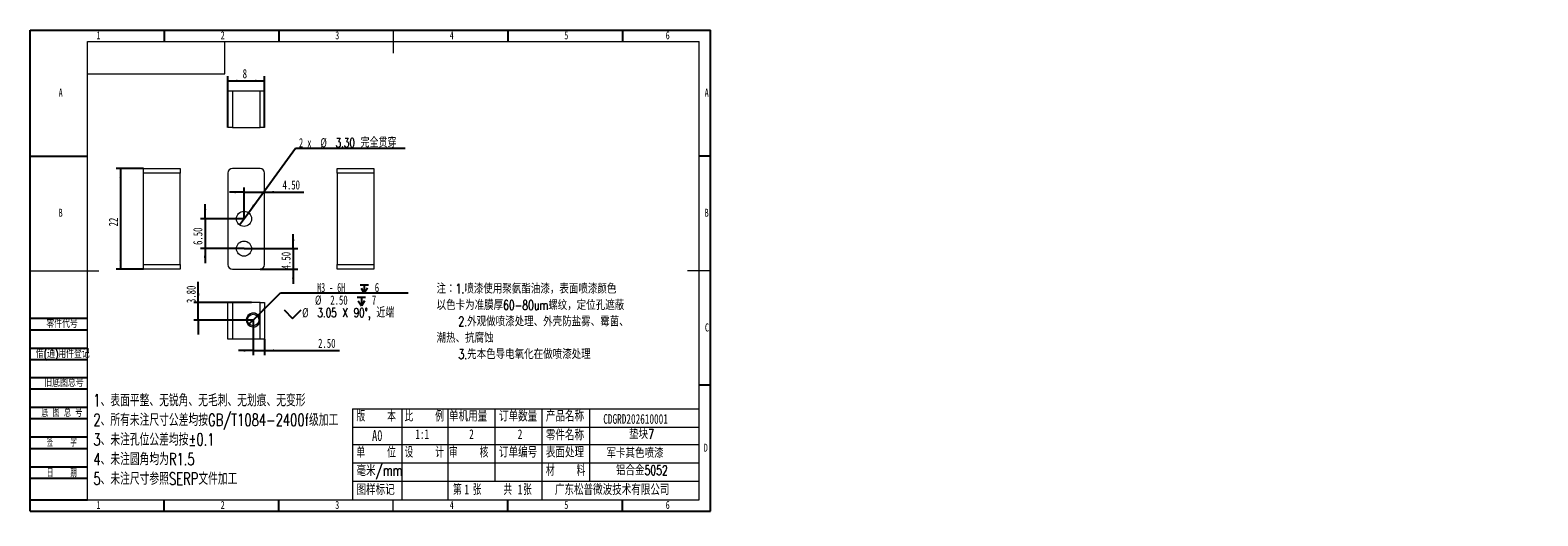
# Model space of a CAD drawing. Header units: millimetres. Extents: x 0 to 658, y -2 to 210.
import ezdxf

# ---------------------------------------------------------------- set-up
doc = ezdxf.new("R2010")
doc.units = ezdxf.units.MM
doc.layers.add('图框', color=7, linetype='Continuous')
doc.layers.add('粗实线层', color=7, linetype='Continuous', lineweight=15)
doc.styles.add('SLDTEXTSTYLE0', font='TXT', dxfattribs={"width": 0.7})
doc.styles.add('SLDTEXTSTYLE1', font='TXT', dxfattribs={"width": 0.7, "bigfont": 'bigfont'})
doc.styles.add('SLDTEXTSTYLE2', font='TXT', dxfattribs={"width": 0.614286, "bigfont": 'bigfont'})
doc.styles.add('SLDTEXTSTYLE3', font='TXT', dxfattribs={"width": 0.566667, "bigfont": 'bigfont'})
doc.styles.add('SLDTEXTSTYLE4', font='TXT', dxfattribs={"width": 0.633333})
doc.styles.add('SLDTEXTSTYLE5', font='TXT', dxfattribs={"width": 0.642857})
doc.dimstyles.new('SLDDIMSTYLE0', dxfattribs={"dimtxt": 4, "dimasz": 4.08, "dimexe": 0, "dimexo": 0.0625, "dimgap": 1, "dimtad": 0, "dimtih": 1, "dimtoh": 1, "dimlfac": 0.5, "dimrnd": 1e-09, "dimzin": 4, "dimdsep": 46, "dimtxsty": 'SLDTEXTSTYLE0', "dimblk1": 'NONE', "dimsah": 1, "dimcen": 0, "dimadec": 0, "dimazin": 1, "dimtfac": 1, "dimtmove": 0, "dimatfit": 3, "dimldrblk": 'NONE', "dimfxl": 0, "dimfrac": 2, "dimtolj": 1, "dimtzin": 12, "dimarcsym": 0})
doc.dimstyles.new('SLDDIMSTYLE1', dxfattribs={"dimtxt": 4, "dimasz": 4.08, "dimexe": 0, "dimexo": 0.0625, "dimgap": 1, "dimtad": 2, "dimlfac": 0.5, "dimrnd": 1e-09, "dimzin": 4, "dimdsep": 46, "dimtxsty": 'SLDTEXTSTYLE0', "dimsah": 1, "dimcen": 0.09, "dimadec": 0, "dimazin": 1, "dimtfac": 1, "dimtmove": 0, "dimatfit": 0, "dimfxl": 0, "dimfrac": 2, "dimtolj": 1, "dimtzin": 12, "dimarcsym": 0})
doc.dimstyles.new('SLDDIMSTYLE2', dxfattribs={"dimtxt": 4, "dimasz": 4.08, "dimexe": 0, "dimexo": 0.0625, "dimgap": 1, "dimtad": 2, "dimlfac": 0.5, "dimrnd": 1e-09, "dimzin": 12, "dimdsep": 46, "dimtxsty": 'SLDTEXTSTYLE0', "dimsah": 1, "dimcen": 0.09, "dimadec": 0, "dimazin": 3, "dimtfac": 1, "dimtofl": 0, "dimtmove": 0, "dimatfit": 3, "dimfxl": 0, "dimfrac": 2, "dimtolj": 1, "dimtzin": 12, "dimarcsym": 0})
doc.dimstyles.new('SLDDIMSTYLE3', dxfattribs={"dimtxt": 4, "dimasz": 4.08, "dimexe": 0, "dimexo": 0.0625, "dimgap": 1, "dimtad": 0, "dimtih": 1, "dimtoh": 1, "dimdec": 6, "dimlfac": 0.5, "dimrnd": 1e-09, "dimzin": 12, "dimdsep": 46, "dimtxsty": 'SLDTEXTSTYLE0', "dimblk1": 'NONE', "dimsah": 1, "dimcen": 0, "dimadec": 0, "dimazin": 3, "dimtfac": 1, "dimtmove": 0, "dimatfit": 3, "dimldrblk": 'NONE', "dimfxl": 0, "dimfrac": 2, "dimtolj": 1, "dimtzin": 12, "dimarcsym": 0})

# ---------------------------------------------------------------- blocks, each defined once
blk = doc.blocks.new('SW_NOTE_0')
at = {"layer": '图框', "color": 0, "attachment_point": 1, "style": 'SLDTEXTSTYLE1'}
for s, insert, char_height in [('\\M+1928D\\M+181461.喷\\M+18EBD\\M+18E67\\M+19770\\M+1E3DA氨酯\\M+196FB\\M+18EBD\\M+18143\\M+1955C\\M+196CA喷\\M+18EBD颜\\M+19046', (0, 5.46), 4.23333), ('\\M+188C8\\M+19046卡为\\M+18F79\\M+1968C\\M+18CFA60-80um\\M+19786纹\\M+18143\\M+192E8\\M+188CA\\M+18D45\\M+18ED5\\M+195C1', (0, -1.69), 4.23333), ('2.\\M+18A4F观\\M+198F4喷\\M+18EBD处\\M+1979D\\M+18141\\M+18A4F壳\\M+19668盐雾\\M+18141霉\\M+18BDB\\M+18141', (9.53, -8.83), 4.2333), ('\\M+192AA热\\M+18141\\M+18D52\\M+19585蚀', (0, -15.98), 4.2333), ('3.\\M+190E6\\M+1967B\\M+19046导电氧\\M+189BB\\M+18DDD\\M+198F4喷\\M+18EBD处\\M+1979D', (9.53, -23.12), 4.2333)]:
    blk.add_mtext(s, dxfattribs=dict(at, insert=insert, char_height=char_height))
blk = doc.blocks.new('SW_NOTE_1')
at = {"layer": '图框', "color": 0, "attachment_point": 1, "style": 'SLDTEXTSTYLE1'}
for s, insert, char_height in [('1\\M+18141\\M+1955C\\M+196CA\\M+195BD\\M+190AE\\M+18141\\M+19DD9锐\\M+18A70\\M+18141\\M+19DD9\\M+196D1\\M+18E68\\M+18141\\M+19DD9划\\M+18DAD\\M+18141\\M+19DD9变\\M+18C60', (0, 6.82), 5.29167), ('2\\M+18141\\M+18F8A\\M+1974C\\M+196A2\\M+1928D\\M+18EDA\\M+190A1\\M+18CF6\\M+18DB7\\M+18BCF\\M+188C2GB/T1084-2400f级\\M+189C1\\M+18D48', (0, -1.73), 5.29167), ('3\\M+18141\\M+196A2\\M+1928D\\M+18D45\\M+188CA\\M+18CF6\\M+18DB7\\M+18BCF\\M+188C2\\M+1817D0.1', (0, -10.29), 5.2917), ('4\\M+18141\\M+196A2\\M+1928D圆\\M+18A70\\M+18BCF为R1.5', (0, -18.85), 5.2917), ('5\\M+18141\\M+196A2\\M+1928D\\M+18EDA\\M+190A1\\M+18E51\\M+18FC6SERP\\M+195B6\\M+18C8F\\M+189C1\\M+18D48', (0, -27.4), 5.2917)]:
    blk.add_mtext(s, dxfattribs=dict(at, insert=insert, char_height=char_height))
blk = doc.blocks.new('_D')
at = {"layer": '图框'}
for p, q in [((95.29, 130.32), (115.77, 158.54)), ((115.77, 158.54), (163.68, 158.54)), ((91.41, 124.97), (95.29, 130.32))]:
    blk.add_line(p, q, dxfattribs=at)
blk.add_solid([(95.29, 130.32), (98.09, 133.32), (97.27, 133.92)], dxfattribs=at)
at = {"layer": '图框', "char_height": 4, "attachment_point": 1}
for s, insert, style in [('2 x', (117.36, 162.85), 'SLDTEXTSTYLE4'), ('%%c', (126.67, 162.85), 'SLDTEXTSTYLE0'), ('3.30 \\M+18AAE\\M+19153贯\\M+190FA', (133.34, 162.85), 'SLDTEXTSTYLE1')]:
    blk.add_mtext(s, dxfattribs=dict(at, insert=insert, style=style))
blk = doc.blocks.new('_NONE')
blk = doc.blocks.new('_D_1')
at = {"layer": '图框'}
for p, q in [((76.35, 127.64), (76.35, 133.99)), ((93.35, 127.64), (74.35, 127.64)), ((76.35, 127.64), (76.35, 114.64)), ((93.35, 114.64), (74.35, 114.64)), ((76.35, 114.64), (76.35, 108.29))]:
    blk.add_line(p, q, dxfattribs=at)
for points in [[(76.35, 127.64), (76.86, 131.72), (75.84, 131.72)], [(76.35, 114.64), (75.84, 110.56), (76.86, 110.56)]]:
    blk.add_solid(points, dxfattribs=at)
at = {"layer": '图框', "insert": (71.19, 116.24), "char_height": 4, "attachment_point": 1, "rotation": 90, "style": 'SLDTEXTSTYLE0'}
blk.add_mtext('6.50', dxfattribs=at)
blk = doc.blocks.new('_D_2')
at = {"layer": '图框'}
for p, q in [((93.35, 139.31), (87, 139.31)), ((93.35, 127.64), (93.35, 141.31)), ((93.35, 139.31), (102.35, 139.31)), ((102.35, 139.31), (119.48, 139.31))]:
    blk.add_line(p, q, dxfattribs=at)
for points in [[(93.35, 139.31), (89.27, 139.81), (89.27, 138.8)], [(102.35, 139.31), (106.43, 138.8), (106.43, 139.81)]]:
    blk.add_solid(points, dxfattribs=at)
at = {"layer": '图框', "insert": (110.17, 144.46), "char_height": 4, "attachment_point": 1, "style": 'SLDTEXTSTYLE0'}
blk.add_mtext('4.50', dxfattribs=at)
blk = doc.blocks.new('_D_3')
at = {"layer": '图框'}
for p, q in [((114.83, 114.64), (114.83, 120.99)), ((93.35, 114.64), (116.83, 114.64)), ((114.83, 114.64), (114.83, 105.64)), ((100.35, 105.64), (116.83, 105.64)), ((114.83, 105.64), (114.83, 99.29))]:
    blk.add_line(p, q, dxfattribs=at)
for points in [[(114.83, 114.64), (115.34, 118.72), (114.32, 118.72)], [(114.83, 105.64), (114.32, 101.56), (115.34, 101.56)]]:
    blk.add_solid(points, dxfattribs=at)
at = {"layer": '图框', "insert": (109.67, 105.6), "char_height": 4, "attachment_point": 1, "rotation": 90, "style": 'SLDTEXTSTYLE0'}
blk.add_mtext('4.50', dxfattribs=at)
blk = doc.blocks.new('_D_4')
at = {"layer": '图框'}
for p, q in [((86.35, 167.45), (86.35, 189.86)), ((86.35, 187.86), (102.35, 187.86)), ((102.35, 167.45), (102.35, 189.86))]:
    blk.add_line(p, q, dxfattribs=at)
for points in [[(86.35, 187.86), (90.43, 187.35), (90.43, 188.37)], [(102.35, 187.86), (98.27, 188.37), (98.27, 187.35)]]:
    blk.add_solid(points, dxfattribs=at)
at = {"layer": '图框', "insert": (92.77, 193.01), "char_height": 4, "attachment_point": 1, "style": 'SLDTEXTSTYLE0'}
blk.add_mtext('8', dxfattribs=at)
blk = doc.blocks.new('_D_5')
at = {"layer": '图框'}
for p, q in [((49.48, 149.64), (37.48, 149.64)), ((39.48, 149.64), (39.48, 105.64)), ((49.48, 105.64), (37.48, 105.64))]:
    blk.add_line(p, q, dxfattribs=at)
for points in [[(39.48, 149.64), (38.98, 145.56), (39.99, 145.56)], [(39.48, 105.64), (39.99, 109.72), (38.98, 109.72)]]:
    blk.add_solid(points, dxfattribs=at)
at = {"layer": '图框', "insert": (34.33, 124.33), "char_height": 4, "attachment_point": 1, "rotation": 90, "style": 'SLDTEXTSTYLE0'}
blk.add_mtext('22', dxfattribs=at)
blk = doc.blocks.new('SW_SYMBOL_HOLE_DEPTH')
at = {"layer": '图框', "color": 0}
for p, q in [((0, 875), (800, 875)), ((100, 555), (400, 75)), ((400, 875), (400, 75)), ((700, 555), (400, 75))]:
    blk.add_line(p, q, dxfattribs=at)
blk = doc.blocks.new('SW_SYMBOL_HOLE_SINK')
at = {"layer": '图框', "color": 0}
for p, q in [((0, 875), (800, 75)), ((800, 75), (1600, 875))]:
    blk.add_line(p, q, dxfattribs=at)
blk = doc.blocks.new('_D_6')
at = {"layer": '图框'}
for p, q in [((99.51, 85.64), (109.23, 95.35)), ((109.23, 95.35), (165.06, 95.35)), ((95.19, 81.33), (99.51, 85.64))]:
    blk.add_line(p, q, dxfattribs=at)
blk.add_solid([(99.51, 85.64), (102.75, 88.16), (102.04, 88.88)], dxfattribs=at)
at = {"layer": '图框', "xscale": 0.004654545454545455, "yscale": 0.004654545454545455, "zscale": 0.004654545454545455}
for name, p in [('SW_SYMBOL_HOLE_DEPTH', (143.99, 94.83)), ('SW_SYMBOL_HOLE_DEPTH', (142.71, 89.33)), ('SW_SYMBOL_HOLE_SINK', (110.82, 83.83))]:
    blk.add_blockref(name, p, dxfattribs=at)
at = {"layer": '图框', "char_height": 4, "attachment_point": 1}
for s, insert, style in [('M3 - 6H', (125.29, 99.66), 'SLDTEXTSTYLE5'), ('6', (150.43, 99.66), 'SLDTEXTSTYLE0'), ('%%c', (124.32, 94.16), 'SLDTEXTSTYLE0'), ('2.50', (130.99, 94.16), 'SLDTEXTSTYLE0'), ('7', (149.15, 94.16), 'SLDTEXTSTYLE0'), ('%%c', (118.73, 88.66), 'SLDTEXTSTYLE0'), ('3.05 X 90\\M+1818B, \\M+18BDF\\M+1925B', (125.41, 88.66), 'SLDTEXTSTYLE1')]:
    blk.add_mtext(s, dxfattribs=dict(at, insert=insert, style=style))
blk = doc.blocks.new('_D_7')
at = {"layer": '图框'}
for p, q in [((97.35, 83.48), (97.35, 68.16)), ((102.35, 75.08), (102.35, 68.16)), ((97.35, 70.16), (91, 70.16)), ((97.35, 70.16), (102.35, 70.16)), ((102.35, 70.16), (135, 70.16))]:
    blk.add_line(p, q, dxfattribs=at)
for points in [[(97.35, 70.16), (93.27, 70.67), (93.27, 69.65)], [(102.35, 70.16), (106.43, 69.65), (106.43, 70.67)]]:
    blk.add_solid(points, dxfattribs=at)
at = {"layer": '图框', "insert": (125.69, 75.32), "char_height": 4, "attachment_point": 1, "style": 'SLDTEXTSTYLE0'}
blk.add_mtext('2.50', dxfattribs=at)
blk = doc.blocks.new('_D_8')
at = {"layer": '图框'}
for p, q in [((73.4, 91.08), (73.4, 100.2)), ((96.65, 91.08), (71.4, 91.08)), ((73.4, 83.48), (73.4, 91.08)), ((97.35, 83.48), (71.4, 83.48)), ((73.4, 83.48), (73.4, 77.13))]:
    blk.add_line(p, q, dxfattribs=at)
for points in [[(73.4, 91.08), (73.91, 95.16), (72.9, 95.16)], [(73.4, 83.48), (72.9, 79.4), (73.91, 79.4)]]:
    blk.add_solid(points, dxfattribs=at)
at = {"layer": '图框', "insert": (68.25, 90.88), "char_height": 4, "attachment_point": 1, "rotation": 90, "style": 'SLDTEXTSTYLE0'}
blk.add_mtext('3.80', dxfattribs=at)

msp = doc.modelspace()

# ---------------------------------------------------------------- linework, layer by layer
at = {"color": 7, "linetype": 'Continuous', "lineweight": 15}
for p, q in [((86.3489287, 167.4507514), (86.3489287, 183.4507522)), ((86.3489287, 183.4507522), (88.3489328, 183.4507522)), ((88.3489328, 183.4507522), (88.3489328, 167.4507514)), ((88.3489328, 183.4507522), (100.3489273, 183.4507522)), ((100.3489273, 167.4507514), (100.3489273, 183.4507522)), ((100.3489273, 183.4507522), (102.3489313, 183.4507522)), ((102.3489313, 183.4507522), (102.3489313, 167.4507514)), ((88.3489328, 167.4507514), (86.3489287, 167.4507514)), ((88.3489328, 167.4507514), (100.3489273, 167.4507514)), ((102.3489313, 167.4507514), (100.3489273, 167.4507514)), ((49.4844058, 149.6449436), (57.3344064, 149.6449436)), ((49.4844058, 147.6449395), (49.4844058, 149.6449436)), ((49.4844058, 107.6449404), (49.4844058, 147.6449395)), ((65.4844065, 147.6449395), (49.4844058, 147.6449395)), ((58.4344064, 149.6449436), (65.4844065, 149.6449436)), ((65.4844065, 149.6449436), (65.4844065, 147.6449395)), ((65.4844065, 107.6449404), (65.4844065, 147.6449395)), ((86.3489287, 147.6449395), (86.3489287, 107.6449404)), ((100.3489273, 149.6449436), (88.3489328, 149.6449436)), ((102.3489313, 107.6449404), (102.3489313, 147.6449395)), ((133.9995542, 147.6449395), (133.9995542, 149.6449436)), ((133.9995542, 149.6449436), (149.9995549, 149.6449436)), ((133.9995542, 147.6449395), (133.9995542, 107.6449404)), ((149.9995549, 147.6449395), (133.9995542, 147.6449395)), ((149.9995549, 149.6449436), (149.9995549, 147.6449395)), ((149.9995549, 147.6449395), (149.9995549, 107.6449404)), ((49.4844058, 107.6449404), (65.4844065, 107.6449404)), ((49.4844058, 105.6449438), (49.4844058, 107.6449404)), ((65.4844065, 105.6449438), (49.4844058, 105.6449438)), ((65.4844065, 107.6449404), (65.4844065, 105.6449438)), ((88.3489328, 105.6449438), (100.3489273, 105.6449438)), ((133.9995542, 107.6449404), (149.9995549, 107.6449404)), ((133.9995542, 105.6449438), (133.9995542, 107.6449404)), ((149.9995549, 105.6449438), (133.9995542, 105.6449438)), ((149.9995549, 107.6449404), (149.9995549, 105.6449438)), ((86.3489287, 75.0847391), (86.3489287, 91.0847399)), ((86.3489287, 91.0847399), (88.3489328, 91.0847399)), ((88.3489328, 91.0847399), (88.3489328, 75.0847391)), ((100.3489273, 91.0847399), (88.3489328, 91.0847399)), ((100.3489273, 84.0347398), (100.3489273, 91.0847399)), ((100.3489273, 91.0847399), (102.3489313, 91.0847399)), ((102.3489313, 91.0847399), (102.3489313, 75.0847391)), ((100.3489273, 75.0847391), (100.3489273, 82.9347398)), ((88.3489328, 75.0847391), (86.3489287, 75.0847391)), ((100.3489273, 75.0847391), (88.3489328, 75.0847391)), ((102.3489313, 75.0847391), (100.3489273, 75.0847391))]:
    msp.add_line(p, q, dxfattribs=at)
for centre, radius in [((93.34893, 127.6449437), 3.3), ((93.34893, 114.6449437), 3.3), ((97.34893, 83.4847399), 2.5)]:
    msp.add_circle(centre, radius, dxfattribs=at)
for centre, radius, start, end in [((88.34893, 147.6449437), 2, 90, 180), ((100.34893, 147.6449437), 2, 0, 90), ((88.34893, 107.6449437), 2, 180, 270), ((100.34893, 107.6449437), 2, 270, 0), ((97.34893, 83.4847399), 3.05, 10.3888578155, 349.6111421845)]:
    msp.add_arc(centre, radius, start, end, dxfattribs=at)
at = {"color": 7, "linetype": 'Continuous', "lineweight": 0}
msp.add_arc((97.34893, 83.4847399), 3, 255, 195, dxfattribs=at)
at = {"color": 7, "linetype": 'Continuous', "lineweight": 15}
for points in [[(57.3344065, 149.6449437), (57.6992979, 149.6449437), (58.0696248, 149.6449437), (58.4344065, 149.6449437)], [(100.34893, 82.9347399), (100.4158268, 83.2996313), (100.4158067, 83.6699581), (100.34893, 84.0347399)]]:
    msp.add_open_spline(points, degree=3, dxfattribs=at)
at = {"layer": '图框'}
for p, q in [((0, 0), (0, 210)), ((0, 210), (297, 210)), ((58.5, 210), (58.5, 205)), ((108.5, 210), (108.5, 205)), ((208.5, 210), (208.5, 205)), ((258.5, 210), (258.5, 205)), ((297, 0), (297, 210)), ((0, 155), (25, 155)), ((297, 155), (292, 155)), ((0, 84.2206215), (25, 84.2206215)), ((0, 79.2206215), (25, 79.2206215)), ((0, 71.2206215), (25, 71.2206215)), ((0, 66.2206215), (25, 66.2206215)), ((0, 58.4300278), (25, 58.4300278)), ((0, 53.4300278), (25, 53.4300278)), ((297, 55), (292, 55)), ((0, 45.4300278), (25, 45.4300278)), ((0, 40.4300278), (25, 40.4300278)), ((0, 32.4300278), (25, 32.4300278)), ((0, 27.4300278), (25, 27.4300278)), ((0, 19.4300278), (25, 19.4300278)), ((0, 14.4300278), (25, 14.4300278)), ((0, 5), (25, 5)), ((0, 0), (297, 0)), ((58.5, 0), (58.5, 5)), ((108.5, 0), (108.5, 5)), ((208.5, 0), (208.5, 5)), ((258.5, 0), (258.5, 5))]:
    msp.add_line(p, q, dxfattribs=at)
at = {"layer": '图框', "linetype": 'Continuous', "lineweight": 15}
for p, q in [((25, 5), (25, 205)), ((25, 205), (292, 205)), ((292, 5), (292, 205))]:
    msp.add_line(p, q, dxfattribs=at)
at = {"layer": '图框', "lineweight": 15}
for p, q in [((158.5, 210), (158.5, 200)), ((0, 105), (30, 105)), ((297, 105), (287, 105)), ((140.6854573, 44.6375897), (140.6854573, 5)), ((140.6854573, 44.6375897), (292, 44.6375897)), ((162.2134335, 44.6375897), (162.2134335, 5)), ((182.316782, 44.6375897), (182.316782, 5)), ((202.7866063, 44.6375897), (202.7866063, 13.2072362)), ((223.3713218, 44.6375897), (223.3713218, 5)), ((244.1827396, 44.6375897), (244.1827396, 13.2072362)), ((140.6854573, 36.6389612), (292, 36.6389612)), ((140.6854573, 29.1619824), (292, 29.1619824)), ((140.6854573, 21.1633539), (292, 21.1633539)), ((140.6854573, 13.2072362), (292, 13.2072362)), ((25, 5), (292, 5)), ((158.5, 0), (158.5, 5))]:
    msp.add_line(p, q, dxfattribs=at)
at = {"layer": '粗实线层'}
for p, q in [((85, 191), (85, 205)), ((25, 191), (85, 191))]:
    msp.add_line(p, q, dxfattribs=at)

# ---------------------------------------------------------------- block references
at = {"layer": '图框'}
for name, p in [('SW_NOTE_0', (177.404912, 93.8076299)), ('SW_NOTE_1', (27.5720143, 44.2672309))]:
    msp.add_blockref(name, p, dxfattribs=at)

# ---------------------------------------------------------------- texts
for s, insert, char_height, attachment_point, style in [('1', (29.7944444, 209.4972863), 3.5, 2, 'SLDTEXTSTYLE0'), ('2', (84.0444444, 209.4972863), 3.5, 2, 'SLDTEXTSTYLE0'), ('3', (134.0444444, 209.4972863), 3.5, 2, 'SLDTEXTSTYLE0'), ('4', (184.0444444, 209.4972863), 3.5, 2, 'SLDTEXTSTYLE0'), ('5', (234.0444444, 209.4972863), 3.5, 2, 'SLDTEXTSTYLE0'), ('6', (278.296875, 209.4972863), 3.5, 2, 'SLDTEXTSTYLE0'), ('A', (13.3203125, 184.4972863), 3.5, 2, 'SLDTEXTSTYLE0'), ('A', (295.3203125, 184.4972863), 3.5, 2, 'SLDTEXTSTYLE0'), ('B', (13.3203125, 132.0550898), 3.5, 2, 'SLDTEXTSTYLE0'), ('B', (295.3203125, 132.0550898), 3.5, 2, 'SLDTEXTSTYLE0'), ('\\M+197EB\\M+18C8F\\M+191E3\\M+18D86', (7.0836359, 83.5790515), 3.5, 1, 'SLDTEXTSTYLE1'), ('C', (295.4272569, 81.9972863), 3.5, 2, 'SLDTEXTSTYLE0'), ('\\M+18ED8(\\M+192CA)\\M+19770\\M+18C8F\\M+1936F记', (2.4961356, 70.4725494), 3.5, 1, 'SLDTEXTSTYLE1'), ('\\M+18B8C\\M+192EA图总\\M+18D86', (6.1940533, 57.8238481), 3.5, 1, 'SLDTEXTSTYLE1'), ('\\M+192EA 图 总 \\M+18D86', (4.9471782, 44.7655004), 3.5, 1, 'SLDTEXTSTYLE2'), ('\\M+194C5    \\M+1967B', (142.4578715, 43.9381288), 4.7625, 1, 'SLDTEXTSTYLE3'), ('\\M+194E4    \\M+197E1', (163.4407616, 43.9381288), 4.7625, 1, 'SLDTEXTSTYLE3'), ('单\\M+18AF7\\M+19770\\M+197CA', (182.8423802, 43.9381288), 4.7625, 1, 'SLDTEXTSTYLE1'), ('订单\\M+19094\\M+197CA', (204.6631504, 43.9381288), 4.7625, 1, 'SLDTEXTSTYLE1'), ('产\\M+19569\\M+196BC\\M+18FCC', (225.1181906, 43.9381288), 4.7625, 1, 'SLDTEXTSTYLE1'), ('CDGRD202610001', (250.1728681, 42.4122874), 4.233333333, 1, 'SLDTEXTSTYLE0'), ('A0', (149.2386369, 35.4492715), 4.7625, 1, 'SLDTEXTSTYLE0'), ('1:1', (168.1262614, 35.7706839), 4.23333333, 1, 'SLDTEXTSTYLE0'), ('2', (191.6406657, 35.7706839), 4.2333333, 1, 'SLDTEXTSTYLE0'), ('2', (212.8303651, 35.7706839), 4.2333333, 1, 'SLDTEXTSTYLE0'), ('\\M+197EB\\M+18C8F\\M+196BC\\M+18FCC', (225.1270103, 35.6872291), 4.7625, 1, 'SLDTEXTSTYLE1'), ('垫块7', (261.4617559, 35.7706839), 4.23333333, 1, 'SLDTEXTSTYLE1'), ('签    \\M+18E9A', (13.8097401, 31.7635247), 3.5, 2, 'SLDTEXTSTYLE3'), ('单    \\M+188CA', (142.4666911, 28.2084925), 4.7625, 1, 'SLDTEXTSTYLE3'), ('设    计', (163.4407616, 28.2084925), 4.7625, 1, 'SLDTEXTSTYLE3'), ('审    \\M+18A6A', (182.8335606, 28.2084925), 4.7625, 1, 'SLDTEXTSTYLE3'), ('订单编\\M+18D86', (204.6543308, 28.2084925), 4.7625, 1, 'SLDTEXTSTYLE1'), ('\\M+1955C\\M+196CA处\\M+1979D', (225.1270103, 28.2084925), 4.7625, 1, 'SLDTEXTSTYLE1'), ('军卡\\M+191B4\\M+19046喷\\M+18EBD', (251.5839782, 27.554171), 4.233333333, 1, 'SLDTEXTSTYLE1'), ('D', (294.9296875, 29.4972863), 3.5, 2, 'SLDTEXTSTYLE0'), ('\\M+19F7C\\M+195C4/mm', (142.4666911, 20.1882971), 4.7625, 1, 'SLDTEXTSTYLE1'), ('\\M+18DDE    \\M+197BF', (225.1270103, 20.2203213), 4.7625, 1, 'SLDTEXTSTYLE3'), ('铝\\M+18D87\\M+18BE05052', (255.730822, 20.0067856), 4.233333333, 1, 'SLDTEXTSTYLE1'), ('\\M+193FA    \\M+18AFA', (13.8097401, 18.4134739), 3.5, 2, 'SLDTEXTSTYLE3'), ('图样标记', (142.4666911, 11.8647349), 4.7625, 1, 'SLDTEXTSTYLE1'), ('\\M+191E6  张    \\M+18BA4  张', (184.5969955, 11.8647349), 4.7625, 1, 'SLDTEXTSTYLE3'), ('1', (189.556433, 11.6698547), 4.2333333, 1, 'SLDTEXTSTYLE0'), ('1', (212.8303651, 11.6698547), 4.2333333, 1, 'SLDTEXTSTYLE0'), ('\\M+19BF6东\\M+18FBC\\M+19581\\M+194F7\\M+19467\\M+18B5A术\\M+1974C\\M+18CC0\\M+18CF6\\M+18E69', (229.0632809, 11.8647349), 4.7625, 1, 'SLDTEXTSTYLE1'), ('1', (29.7944444, 4.4972863), 3.5, 2, 'SLDTEXTSTYLE0'), ('2', (84.0444444, 4.4972863), 3.5, 2, 'SLDTEXTSTYLE0'), ('3', (134.0444444, 4.4972863), 3.5, 2, 'SLDTEXTSTYLE0'), ('4', (184.0444444, 4.4972863), 3.5, 2, 'SLDTEXTSTYLE0'), ('5', (234.0444444, 4.4972863), 3.5, 2, 'SLDTEXTSTYLE0'), ('6', (278.296875, 4.4972863), 3.5, 2, 'SLDTEXTSTYLE0')]:
    msp.add_mtext(s, dxfattribs=dict(at, insert=insert, char_height=char_height, attachment_point=attachment_point, style=style))

# ---------------------------------------------------------------- dimensions: what is measured, and where the dimension line sits
for base, p1, p2, dimstyle, picture, middle in [((102.34893, 187.8579929), (86.34893, 167.4507514), (102.34893, 167.4507514), 'SLDDIMSTYLE2', '_D_4', (93.9317872, 187.8579929)), ((102.34893, 139.3065052), (93.34893, 127.6449437), (102.34893, 147.6449437), 'SLDDIMSTYLE1', '_D_2', (114.8283265, 139.3065052)), ((102.34893, 70.1611029), (97.34893, 83.4847399), (102.34893, 75.0847399), 'SLDDIMSTYLE1', '_D_7', (130.34893, 70.1611029))]:
    dim = msp.add_linear_dim(base=base, p1=p1, p2=p2, dimstyle=dimstyle, dxfattribs=at)
    dim.commit()
    dim.dimension.update_dxf_attribs({"geometry": picture, "text_midpoint": middle, "dimtype": 160})
dim = msp.add_diameter_dim_2p(p1=(91.4105442, 124.9742396), p2=(95.2873159, 130.3156477), text='2 x <> 完全贯穿\\P', dimstyle='SLDDIMSTYLE0', dxfattribs=at)
dim.commit()
dim.dimension.update_dxf_attribs({"geometry": '_D', "text_midpoint": (140.5189245, 160.4401433), "dimtype": 163})
for base, p1, p2, dimstyle, picture, middle in [((39.4844065, 105.6449437), (49.4844065, 149.6449437), (49.4844065, 105.6449437), 'SLDDIMSTYLE2', '_D_5', (39.4844065, 126.6551009)), ((76.34893, 114.6449437), (93.34893, 127.6449437), (93.34893, 114.6449437), 'SLDDIMSTYLE1', '_D_1', (76.34893, 120.8993126)), ((114.8283265, 105.6449437), (93.34893, 114.6449437), (100.34893, 105.6449437), 'SLDDIMSTYLE1', '_D_3', (114.8283265, 110.254516)), ((73.4047122, 91.0847399), (97.34893, 83.4847399), (96.64893, 91.0847399), 'SLDDIMSTYLE1', '_D_8', (73.4047122, 95.539971))]:
    dim = msp.add_linear_dim(base=base, p1=p1, p2=p2, angle=90, dimstyle=dimstyle, dxfattribs=at)
    dim.commit()
    dim.dimension.update_dxf_attribs({"geometry": picture, "text_midpoint": middle, "dimtype": 160})
dim = msp.add_diameter_dim_2p(p1=(95.1907612, 81.3295584), p2=(99.5070989, 85.6399213), text=' M3 - 6H {\\fGDT;x} 6\\P%%c 2.50 {\\fGDT;x} 7\\P{\\fGDT;w}%%c 3.05 X 90°, 近端', dimstyle='SLDDIMSTYLE3', override={"dimpost": '<>'}, dxfattribs=at)
dim.commit()
dim.dimension.update_dxf_attribs({"geometry": '_D_6', "text_midpoint": (137.9387945, 91.7554903), "dimtype": 163})

doc.saveas('drawing.dxf')
